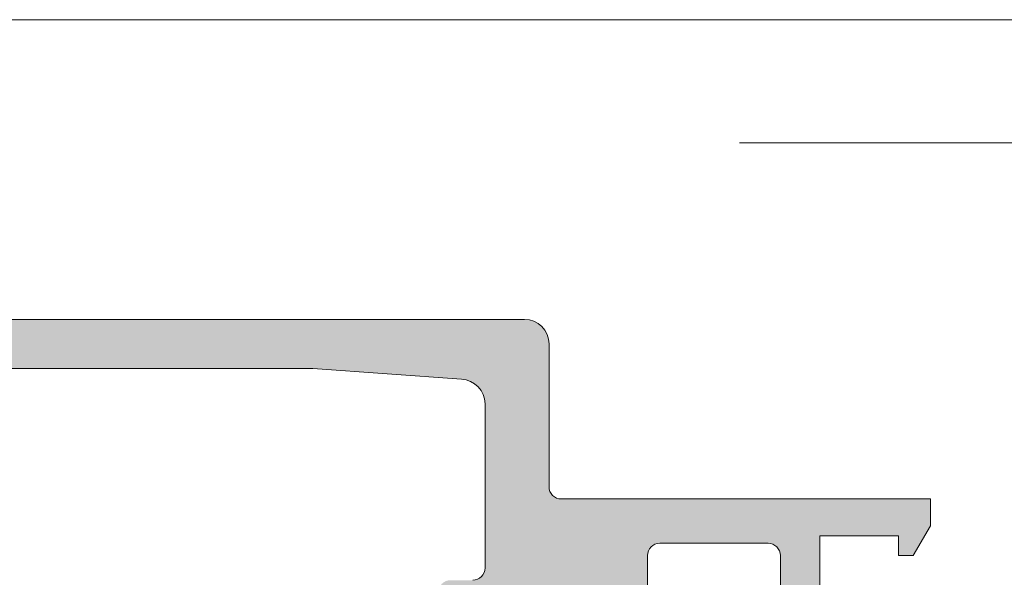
# Model space of a CAD drawing. Header units: millimetres. Extents: x 213386 to 506888, y 183055 to 450952.
# Tile 250 of 256: x 379394 to 379434, y 307949 to 307972. Entities that reach past the tile are written whole.
import ezdxf

# ---------------------------------------------------------------- set-up
doc = ezdxf.new("R2010")
doc.units = ezdxf.units.MM
doc.linetypes.add('ČÁRKOVANÁ', pattern=[19.049999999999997, 12.7, -6.35])
doc.layers.add('FASÁDA DETAILNÍ', color=255, linetype='Continuous', lineweight=0)

msp = doc.modelspace()

# ---------------------------------------------------------------- hatches: boundary and pattern name
at = {"layer": 'FASÁDA DETAILNÍ'}
h = msp.add_hatch(color=256, dxfattribs=at)
edge = h.paths.add_edge_path()
edge.add_arc((379366.1488604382, 307959.4724513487), 0.5000674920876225, 90.00773245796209, 179.9922675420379)
edge.add_line((379365.6487929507, 307959.4725188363), (379365.6487929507, 307955.4725188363))
edge.add_arc((379366.1488604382, 307955.4725863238), 0.5000674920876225, 180.0077324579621, 269.9922675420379)
edge.add_line((379366.1487929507, 307954.9725188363), (379367.4488417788, 307954.9725188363))
edge.add_arc((379367.44880488, 307955.472555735), 0.5000369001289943, 270.0042279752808, 359.9957720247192)
edge.add_line((379367.9488417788, 307955.4725188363), (379367.9488417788, 307955.9725188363))
edge.add_line((379367.9488417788, 307955.9725188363), (379366.9488417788, 307955.9725188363))
edge.add_line((379366.9488417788, 307955.9725188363), (379366.9488417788, 307957.4725188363))
edge.add_arc((379367.9488048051, 307957.4725558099), 0.9999630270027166, 89.99788148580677, 180.0021185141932, ccw=False)
edge.add_line((379367.9488417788, 307958.4725188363), (379371.9488417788, 307958.4725188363))
edge.add_arc((379371.9487649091, 307957.4724419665), 1.000076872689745, 0.004403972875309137, 89.9955960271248, ccw=False)
edge.add_line((379372.9488417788, 307957.4725188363), (379372.9488417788, 307955.9725188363))
edge.add_line((379372.9488417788, 307955.9725188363), (379371.9488417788, 307955.9725188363))
edge.add_line((379371.9488417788, 307955.9725188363), (379371.9488417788, 307955.4725188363))
edge.add_arc((379372.448784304, 307955.4724613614), 0.4999425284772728, 179.9934131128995, 270.0065868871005)
edge.add_line((379372.4488417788, 307954.9725188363), (379375.2488295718, 307954.9725188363))
edge.add_arc((379375.2488295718, 307955.4725188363), 0.5, 270, 360)
edge.add_line((379375.7488295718, 307955.4725188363), (379375.7488295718, 307955.6725188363))
edge.add_arc((379375.2488295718, 307955.6725188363), 0.5, 0, 90)
edge.add_line((379375.2488295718, 307956.1725188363), (379374.7488295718, 307956.1725188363))
edge.add_arc((379374.7488646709, 307956.6725539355), 0.5000351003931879, 180.0040217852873, 269.99597821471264, ccw=False)
edge.add_line((379374.2488295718, 307956.6725188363), (379374.2488295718, 307957.4725218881))
edge.add_arc((379374.7488461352, 307957.4725053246), 0.5000165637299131, 90.00189796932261, 179.9981020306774, ccw=False)
edge.add_line((379374.7488295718, 307957.9725218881), (379406.0488234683, 307957.9725218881))
edge.add_line((379406.0488234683, 307957.9725218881), (379412.0872810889, 307957.540125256))
edge.add_arc((379412.0488250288, 307956.5409055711), 0.9999594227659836, 0, 87.79599713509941, ccw=False)
edge.add_line((379413.0487844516, 307956.5409055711), (379413.0487844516, 307949.8724533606))
edge.add_arc((379412.5487844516, 307949.8724533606), 0.5, -90, 0, ccw=False)
edge.add_line((379412.5487844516, 307949.3724533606), (379411.6487844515, 307949.3724533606))
edge.add_arc((379411.6487844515, 307948.8724533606), 0.5, 90, 180)
edge.add_line((379411.1487844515, 307948.8724533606), (379411.1487844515, 307947.4724518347))
edge.add_arc((379411.069948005, 307947.2049312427), 0.2788950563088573, -1.1645893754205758, 73.5801235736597, ccw=False)
edge.add_line((379411.3487854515, 307947.1992628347), (379411.3487854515, 307946.7456688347))
edge.add_arc((379411.0699173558, 307946.7400081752), 0.2789255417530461, -73.57540543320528, 1.1628700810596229, ccw=False)
edge.add_line((379411.1487844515, 307946.4724648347), (379411.1487844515, 307944.5924538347))
edge.add_arc((379411.4487844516, 307944.5924538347), 0.3000000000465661, 180, 269.9999999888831)
edge.add_line((379411.4487844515, 307944.2924538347), (379412.4287587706, 307944.2924538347))
edge.add_arc((379412.4287587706, 307944.5924538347), 0.2999999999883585, 270, 360)
edge.add_line((379412.7287587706, 307944.5924538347), (379412.7287587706, 307947.3524518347))
edge.add_arc((379412.8487587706, 307947.3524518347), 0.1199999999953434, 89.99999997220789, 180, ccw=False)
edge.add_line((379412.8487587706, 307947.4724518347), (379417.1487844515, 307947.4724518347))
edge.add_arc((379417.1487844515, 307946.9724518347), 0.5, 0, 90, ccw=False)
edge.add_line((379417.6487844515, 307946.9724518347), (379417.6487844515, 307946.2724518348))
edge.add_line((379417.6487844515, 307946.2724518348), (379416.2672889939, 307943.8796315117))
edge.add_arc((379416.3869042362, 307943.8105716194), 0.1381197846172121, 149.9999999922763, 270)
edge.add_line((379416.3869042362, 307943.6724518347), (379420.1487844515, 307943.6724518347))
edge.add_arc((379420.1487844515, 307941.6724518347), 2, 0, 90, ccw=False)
edge.add_line((379422.1487844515, 307941.6724518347), (379422.1487844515, 307941.104456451))
edge.add_arc((379422.6487844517, 307941.104456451), 0.5000000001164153, 180, 214.4790717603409)
edge.add_arc((379426.3582830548, 307943.6519297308), 4.999999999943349, 214.4790717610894, 264.6507719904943)
edge.add_arc((379425.9106646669, 307938.8105784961), 0.1381197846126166, 262.2975624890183, 390.0000000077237)
edge.add_line((379426.0302799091, 307938.8796383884), (379424.6487844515, 307941.2724587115))
edge.add_line((379424.6487844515, 307941.2724587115), (379424.6487844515, 307941.9724587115))
edge.add_arc((379425.1487844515, 307941.9724587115), 0.5, 90, 180, ccw=False)
edge.add_line((379425.1487844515, 307942.4724587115), (379429.4488101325, 307942.4724587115))
edge.add_arc((379429.4488101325, 307942.3524587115), 0.1199999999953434, 0, 90, ccw=False)
edge.add_line((379429.5688101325, 307942.3524587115), (379429.5688101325, 307939.5924607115))
edge.add_arc((379429.8688101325, 307939.5924607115), 0.2999999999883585, 180, 270)
edge.add_line((379429.8688101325, 307939.2924607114), (379430.8487844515, 307939.2924607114))
edge.add_arc((379430.8487844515, 307939.5924607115), 0.3000000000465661, 270.0000000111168, 360)
edge.add_line((379431.1487844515, 307939.5924607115), (379431.1487844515, 307941.4724717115))
edge.add_arc((379431.2276515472, 307941.740015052), 0.2789255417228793, 178.837129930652, 253.57540544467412, ccw=False)
edge.add_line((379430.9487834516, 307941.7456757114), (379430.9487834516, 307942.1992697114))
edge.add_arc((379431.2276208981, 307942.2049381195), 0.2788950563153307, 106.41987642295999, 181.1645893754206, ccw=False)
edge.add_line((379431.1487844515, 307942.4724587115), (379431.1487844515, 307945.4725171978))
edge.add_line((379431.1487844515, 307945.4725171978), (379430.4487120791, 307946.1726200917))
edge.add_line((379430.4487120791, 307946.1726200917), (379429.8487059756, 307946.1726200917))
edge.add_line((379429.8487059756, 307946.1726200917), (379429.8487059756, 307944.5726139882))
edge.add_arc((379429.3486965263, 307944.5726234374), 0.5000094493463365, 270.00108278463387, 359.9989172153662, ccw=False)
edge.add_line((379429.3487059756, 307944.0726139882), (379428.9532778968, 307944.0726139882))
edge.add_arc((379428.9532778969, 307944.5726139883), 0.5000000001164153, 254.9999999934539, 269.9999999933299, ccw=False)
edge.add_line((379428.8238683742, 307944.0896510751), (379427.3899816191, 307944.4738598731))
edge.add_arc((379427.6488006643, 307945.4397856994), 1.00000000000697, 180, 254.9999999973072, ccw=False)
edge.add_line((379426.6488006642, 307945.4397856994), (379426.6488006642, 307951.1726078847))
edge.add_line((379426.6488006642, 307951.1726078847), (379429.8487059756, 307951.1726078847))
edge.add_line((379429.8487059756, 307951.1726078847), (379429.8487059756, 307950.3726200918))
edge.add_line((379429.8487059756, 307950.3726200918), (379430.4487120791, 307950.3726200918))
edge.add_line((379430.4487120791, 307950.3726200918), (379431.1486937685, 307951.5850529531))
edge.add_line((379431.1486937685, 307951.5850529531), (379431.1486937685, 307952.6726078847))
edge.add_line((379431.1486937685, 307952.6726078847), (379416.1487844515, 307952.6726078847))
edge.add_arc((379416.1487844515, 307953.1726078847), 0.5, 180, 270, ccw=False)
edge.add_line((379415.6487844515, 307953.1726078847), (379415.6487844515, 307958.9725188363))
edge.add_arc((379414.6487844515, 307958.9725188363), 1, 0, 90)
edge.add_line((379414.6487844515, 307959.9725188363), (379366.1487929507, 307959.9725188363))
edge = h.paths.add_edge_path(flags=16)
edge.add_line((379425.0488006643, 307950.3726200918), (379425.0488006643, 307945.9726200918))
edge.add_arc((379424.5488006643, 307945.9726200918), 0.5, -90, 0, ccw=False)
edge.add_line((379424.5488006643, 307945.4726200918), (379420.1488006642, 307945.4726200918))
edge.add_arc((379420.1488006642, 307945.9726200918), 0.5, 180, 270, ccw=False)
edge.add_line((379419.6488006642, 307945.9726200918), (379419.6488006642, 307950.3726200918))
edge.add_arc((379420.1488006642, 307950.3726200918), 0.5, 90, 180, ccw=False)
edge.add_line((379420.1488006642, 307950.8726200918), (379424.5488006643, 307950.8726200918))
edge.add_arc((379424.5488006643, 307950.3726200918), 0.5, 0, 90, ccw=False)

# ---------------------------------------------------------------- linework, layer by layer
msp.add_lwpolyline([(399616.6382373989, 284292.1544280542), (373036.6382373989, 284292.1544280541), (373036.6382373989, 307972.1544280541), (399616.6382373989, 307972.1544280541)], close=True, dxfattribs=at)
at = {"layer": 'FASÁDA DETAILNÍ', "linetype": 'ČÁRKOVANÁ', "ltscale": 5}
msp.add_lwpolyline([(399611.6382373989, 284297.1544280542), (373041.6382373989, 284297.1544280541), (373041.6382373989, 307967.1544280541), (399611.6382373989, 307967.1544280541)], close=True, dxfattribs=at)
at = {"layer": 'FASÁDA DETAILNÍ'}
for points in [[(379426.6488006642, 307945.4397856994), (379426.6488006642, 307951.1726078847), (379429.8487059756, 307951.1726078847), (379429.8487059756, 307950.3726200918), (379430.4487120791, 307950.3726200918), (379431.1486937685, 307951.5850529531), (379431.1486937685, 307952.6726078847), (379416.1487844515, 307952.6726078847, -0.4142135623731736), (379415.6487844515, 307953.1726078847), (379415.6487844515, 307958.9725188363, 0.414213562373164), (379414.6487844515, 307959.9725188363), (379366.1487929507, 307959.9725188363, 0.4141345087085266)], [(379374.7488295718, 307957.9725218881), (379406.0488234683, 307957.9725218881), (379412.0872810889, 307957.540125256, -0.4029911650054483), (379413.0487844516, 307956.5409055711), (379413.0487844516, 307949.8724533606, -0.4142135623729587), (379412.5487844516, 307949.3724533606)]]:
    msp.add_lwpolyline(points, format="xyb", dxfattribs=at)
msp.add_lwpolyline([(379425.0488006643, 307950.3726200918), (379425.0488006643, 307945.9726200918, -0.4142135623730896), (379424.5488006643, 307945.4726200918), (379420.1488006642, 307945.4726200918, -0.4142135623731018), (379419.6488006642, 307945.9726200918), (379419.6488006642, 307950.3726200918, -0.4142135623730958), (379420.1488006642, 307950.8726200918), (379424.5488006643, 307950.8726200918, -0.4142135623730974)], format="xyb", close=True, dxfattribs=at)

doc.saveas('drawing.dxf')
